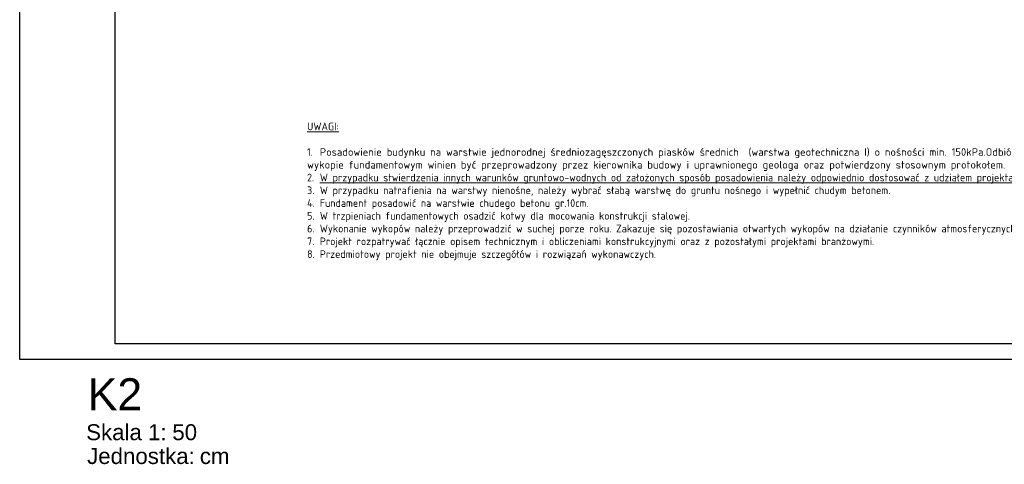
# Model space of a CAD drawing. Header units: millimetres. Extents: x -28780 to -24680, y -4813 to -596.
# Tile 1 of 10: x -27914 to -26370, y -4813 to -4117. Entities that reach past the tile are written whole.
import ezdxf
from ezdxf.enums import TextEntityAlignment as Align

# ---------------------------------------------------------------- set-up
doc = ezdxf.new("R2010")
doc.units = ezdxf.units.MM
doc.header["$LTSCALE"] = 25
for name, color, linetype in [('BA_ram', 2, 'Continuous'), ('ramka_wewnetrzna', 2, 'Continuous'), ('ramka_zewnetrzna', 1, 'Continuous')]:
    doc.layers.add(name, color=color, linetype=linetype)
doc.layers.add('C_OPISY', color=51, linetype='Continuous', lineweight=13)
doc.styles.add('isocpeur', font='isocpeur.ttf', dxfattribs={"width": 0.95})
doc.styles.get("Standard").update_dxf_attribs({"font": 'arial.ttf'})

# ---------------------------------------------------------------- blocks, each defined once
blk = doc.blocks.new('*U255')
at = {"layer": 'ramka_wewnetrzna'}
blk.add_lwpolyline([(30, 5), (30, 292), (615, 292), (615, 5)], close=True, dxfattribs=at)
at = {"layer": 'ramka_zewnetrzna'}
blk.add_lwpolyline([(0, 0), (0, 297), (620, 297), (620, 0)], close=True, dxfattribs=at)
for s, p in [('Skala 1:', (46.09, -25.25)), ('Jednostka: ', (56.86, -32.72))]:
    blk.add_text(s, height=5).set_placement(p, align=Align.RIGHT)
for tag, height, p in [('TYTUL', 10, (21.33, -10.84)), ('SKALA', 5, (47.88, -22.75)), ('JEDNOSTKA', 5, (56.5, -30.22))]:
    blk.add_attdef(tag, text='', height=height).set_placement(p, align=Align.MIDDLE_LEFT)

msp = doc.modelspace()

# ---------------------------------------------------------------- block references
at = {"layer": 'BA_ram', "xscale": 5, "yscale": 5, "zscale": 5}
msp.add_blockref('*U255', (-27914.4, -4649.42), dxfattribs=at).add_auto_attribs({'TYTUL': 'K2', 'SKALA': '50', 'JEDNOSTKA': 'cm'})

# ---------------------------------------------------------------- texts
at = {"layer": 'C_OPISY', "insert": (-27463.63, -4385.75, 0), "char_height": 12, "width": 1221.0693, "attachment_point": 4, "style": 'isocpeur'}
msp.add_mtext('{\\fISOCPEUR|b1|i0|c0|p34;\\LUWAGI:}\\P\\P\\pxt1.666667;1.^I{\\W1;Posadowienie budynku na warstwie jednorodnej średniozagęszczonych piasków średnich  (warstwa geotechniczna I) o nośności min. 150kPa.Odbiór gruntu w wykopie fundamentowym winien być przeprowadzony przez kierownika budowy i uprawnionego geologa oraz potwierdzony stosownym protokołem.\\fISOCPEUR|b0|i0|c0|p34;\\W0.95; }\\P2.^I{\\fISOCPEUR|b1|i0|c0|p34;\\LW przypadku stwierdzenia innych warunków gruntowo-wodnych od założonych sposób posadowienia należy odpowiednio dostosować z udziałem projektanta.}\\P3.^IW przypadku natrafienia na warstwy nienośne, należy wybrać słabą warstwę do gruntu nośnego i wypełnić chudym betonem.\\P4.^I\\A1;Fundament posadowić na warstwie chudego betonu gr.10cm.\\P5.^IW trzpieniach fundamentowych osadzić kotwy dla mocowania konstrukcji stalowej.\\P\\fISOCPEUR|b0|i0|c0|p34;6.^IWykonanie wykopów należy przeprowadzić w suchej porze roku. Zakazuje się pozostawiania otwartych wykopów na działanie czynników atmosferycznych (deszcz, mróz).\\P7.^IProjekt rozpatrywać łącznie opisem technicznym i obliczeniami konstrukcyjnymi oraz z pozostałymi projektami branżowymi.\\P8.^IPrzedmiotowy projekt nie obejmuje szczegółów i rozwiązań wykonawczych.', dxfattribs=at)

doc.saveas('drawing.dxf')
